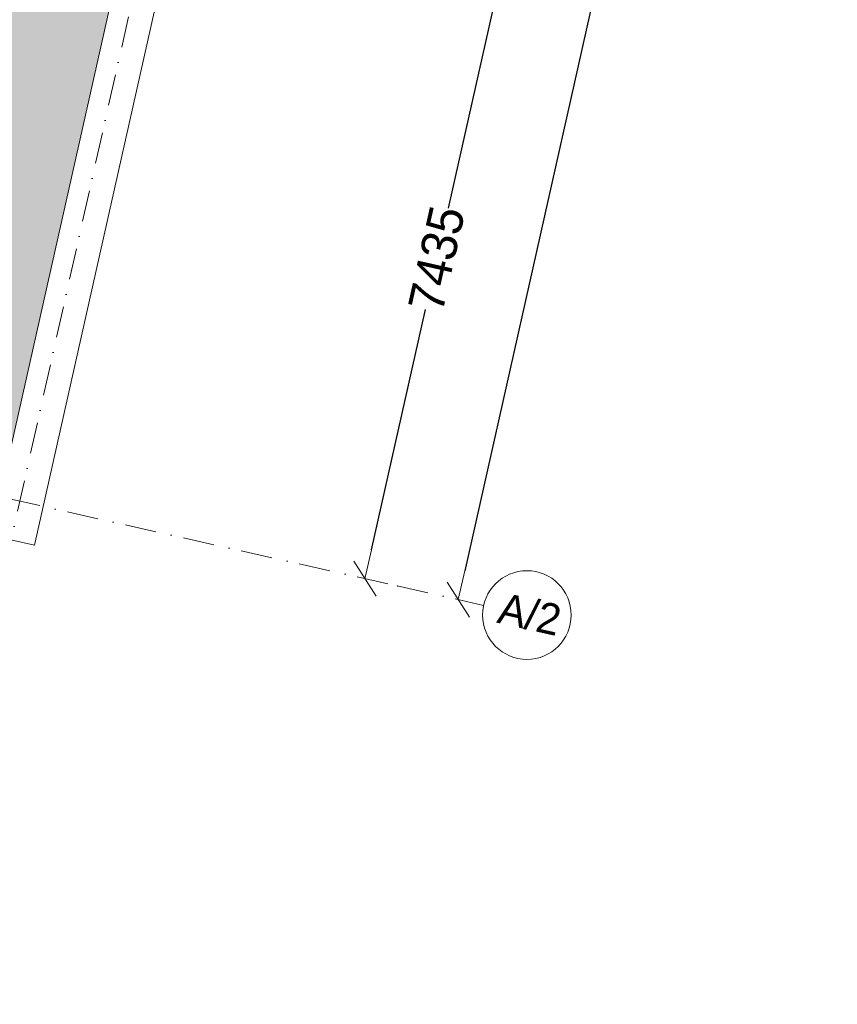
# Model space of a CAD drawing. Header units: millimetres. Extents: x -6990425 to -6520160, y 6117771 to 6220266.
# Tile 21 of 115: x -6913782 to -6904554, y 6121302 to 6132409. Entities that reach past the tile are written whole.
import ezdxf
from ezdxf.enums import TextEntityAlignment as Align

# ---------------------------------------------------------------- set-up
doc = ezdxf.new("R2010")
doc.units = ezdxf.units.MM
doc.header["$MEASUREMENT"] = 0
doc.linetypes.add('Штрихпунктирная', pattern=[670.277762, 352.777767, -176.388884, 0, -141.111112])
doc.layers.add('АР-Чертеж-Оси_Осевые размеры.АР', color=7, linetype='Continuous')
doc.layers.add('Кровля', color=7, linetype='Continuous')
for name, color, linetype, lineweight in [('АР-Чертеж-Оси_Осевые размеры.АР_Ном._пера__120', 7, 'Continuous', 0), ('Кровля_Ном._пера__1', 7, 'Continuous', 0), ('Кровля_Ном._пера__101', 252, 'Continuous', 0), ('Кровля_Ном._пера__120', 7, 'Continuous', 0)]:
    doc.layers.add(name, color=color, linetype=linetype, lineweight=lineweight)
doc.styles.add('РЎР“Р•РќР•Р\xa0Р\x98Р\xa0_РЎРўР\x98Р›Р¬_2', font='GOTHIC.TTF')
doc.dimstyles.new('СГЕНЕРИР_СТИЛЬ__1', dxfattribs={"dimtxt": 400, "dimasz": 332.5, "dimexe": 0.18, "dimexo": 0.0625, "dimgap": 0, "dimtad": 1, "dimdec": 0, "dimzin": 0, "dimdsep": 46, "dimtxsty": 'РЎР“Р•РќР•Р\xa0Р\x98Р\xa0_РЎРўР\x98Р›Р¬_2', "dimblk": 'ARROWHEAD_6', "dimblk1": 'ARROWHEAD_6', "dimblk2": 'ARROWHEAD_6', "dimcen": 0.09, "dimse1": 1, "dimse2": 1, "dimclrd": 7, "dimclre": 7, "dimclrt": 7, "dimazin": 0, "dimtfac": 1, "dimtdec": 4, "dimtmove": 0, "dimatfit": 3, "dimfxl": 1, "dimtolj": 1, "dimtzin": 0, "dimarcsym": 0})
doc.dimstyles.new('СГЕНЕРИР_СТИЛЬ__2', dxfattribs={"dimtxt": 400, "dimasz": 332.5, "dimexe": 0.18, "dimexo": 0.0625, "dimgap": 0, "dimtad": 1, "dimdec": 0, "dimzin": 0, "dimdsep": 46, "dimtxsty": 'РЎР“Р•РќР•Р\xa0Р\x98Р\xa0_РЎРўР\x98Р›Р¬_2', "dimblk": 'ARROWHEAD_6', "dimblk1": 'ARROWHEAD_6', "dimblk2": 'ARROWHEAD_6', "dimcen": 0.09, "dimse1": 1, "dimse2": 1, "dimclrd": 7, "dimclre": 7, "dimclrt": 7, "dimazin": 0, "dimtfac": 1, "dimtdec": 4, "dimtmove": 2, "dimatfit": 3, "dimfxl": 1, "dimtolj": 1, "dimtzin": 0, "dimarcsym": 0})

# ---------------------------------------------------------------- blocks, each defined once
blk = doc.blocks.new('Стена_18_5', base_point=(-7138102, 6142674))
at = {"layer": 'Кровля_Ном._пера__1', "color": 7, "linetype": 'Continuous', "lineweight": 0, "flags": 128}
for points in [[(-7138102, 6142674), (-7141604, 6127078)], [(-7141226, 6126480), (-7137614, 6142564)], [(-7141226, 6126480), (-7141714, 6126590)]]:
    blk.add_lwpolyline(points, dxfattribs=at)
blk = doc.blocks.new('Стандартный Маркер Сетки[15]_5', base_point=(-7137889, 6142575))
at = {"layer": 'АР-Чертеж-Оси_Осевые размеры.АР_Ном._пера__120', "color": 7, "linetype": 'Штрихпунктирная', "lineweight": 0}
blk.add_line((-7138108, 6141599), (-7142666, 6121302), dxfattribs=at)
at = {"layer": 'АР-Чертеж-Оси_Осевые размеры.АР_Ном._пера__120', "color": 7, "lineweight": 0, "style": 'РЎР“Р•РќР•Р\xa0Р\x98Р\xa0_РЎРўР\x98Р›Р¬_2'}
blk.add_attdef('AC_MarkerText_1', text='', height=350, rotation=347.3417, dxfattribs=at).set_placement((-7142925, 6120019), align=Align.TOP_CENTER)
blk = doc.blocks.new('Стандартный Маркер Сетки[25]_5', base_point=(-7137889, 6142575))
at = {"layer": 'АР-Чертеж-Оси_Осевые размеры.АР_Ном._пера__120', "color": 7, "linetype": 'Штрихпунктирная', "lineweight": 0}
blk.add_line((-7138108, 6141599), (-7142666, 6121302), dxfattribs=at)
at = {"layer": 'АР-Чертеж-Оси_Осевые размеры.АР_Ном._пера__120', "color": 7, "lineweight": 0, "style": 'РЎР“Р•РќР•Р\xa0Р\x98Р\xa0_РЎРўР\x98Р›Р¬_2'}
blk.add_attdef('AC_MarkerText_1', text='', height=350, rotation=347.3417, dxfattribs=at).set_placement((-7142925, 6120019), align=Align.TOP_CENTER)
blk = doc.blocks.new('ARROWHEAD_6')
at = {"color": 0, "linetype": 'Continuous', "lineweight": 0}
for p, q in [((-0.5, -0.5), (0.5, 0.5)), ((0, 0), (-1, 0))]:
    blk.add_line(p, q, dxfattribs=at)
blk = doc.blocks.new('*D172', base_point=(-6566190, 6562678))
at = {"layer": 'Defpoints', "color": 0, "linetype": 'Continuous', "transparency": 16777216}
for p in [(-6906428, 6132947), (-6909886, 6126103), (-6908057, 6125693)]:
    blk.add_point(p, dxfattribs=at)
at = {"layer": 'АР-Чертеж-Оси_Осевые размеры.АР', "color": 7, "linetype": 'Continuous', "lineweight": -2, "transparency": 16777216}
for p, q in [((-6908329, 6133033), (-6908947, 6130283)), ((-6909813, 6126428), (-6909203, 6129141))]:
    blk.add_line(p, q, dxfattribs=at)
at = {"layer": 'АР-Чертеж-Оси_Осевые размеры.АР', "color": 7, "linetype": 'Continuous', "lineweight": -2, "transparency": 16777216, "xscale": 332.5, "yscale": 332.5, "zscale": 332.5}
for p, rotation in [((-6908256, 6133358), 77.34172327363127), ((-6909886, 6126103), 257.3417232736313)]:
    blk.add_blockref('ARROWHEAD_6', p, dxfattribs=dict(at, rotation=rotation))
at = {"layer": 'АР-Чертеж-Оси_Осевые размеры.АР', "color": 7, "linetype": 'Continuous', "lineweight": 0, "transparency": 16777216, "insert": (-6909075, 6129712), "char_height": 400, "attachment_point": 5, "rotation": 77.3417, "style": 'РЎР“Р•РќР•Р\xa0Р\x98Р\xa0_РЎРўР\x98Р›Р¬_2'}
blk.add_mtext('\\A1;7435', dxfattribs=at)
blk = doc.blocks.new('*D173', base_point=(-6566190, 6562678))
at = {"layer": 'Defpoints', "color": 0, "linetype": 'Continuous', "transparency": 16777216}
for p in [(-6904554, 6141289), (-6908832, 6125867), (-6908057, 6125693)]:
    blk.add_point(p, dxfattribs=at)
at = {"layer": 'АР-Чертеж-Оси_Осевые размеры.АР', "color": 7, "linetype": 'Continuous', "lineweight": -2, "transparency": 16777216}
blk.add_line((-6905402, 6141139), (-6908759, 6126191), dxfattribs=at)
at = {"layer": 'АР-Чертеж-Оси_Осевые размеры.АР', "color": 7, "linetype": 'Continuous', "lineweight": -2, "transparency": 16777216, "xscale": 332.5, "yscale": 332.5, "zscale": 332.5}
for p, rotation in [((-6905329, 6141463), 77.34172327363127), ((-6908832, 6125867), 257.3417232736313)]:
    blk.add_blockref('ARROWHEAD_6', p, dxfattribs=dict(at, rotation=rotation))
at = {"layer": 'АР-Чертеж-Оси_Осевые размеры.АР', "color": 7, "linetype": 'Continuous', "lineweight": 0, "transparency": 16777216, "insert": (-6907300, 6134283), "char_height": 400, "attachment_point": 5, "rotation": 77.3417, "style": 'РЎР“Р•РќР•Р\xa0Р\x98Р\xa0_РЎРўР\x98Р›Р¬_2'}
blk.add_mtext('\\A1;15985', dxfattribs=at)
blk = doc.blocks.new('Стандартный Маркер Сетки[78]_2', base_point=(-6989437, 6143970))
at = {"layer": 'АР-Чертеж-Оси_Осевые размеры.АР_Ном._пера__120', "color": 7, "linetype": 'Штрихпунктирная', "lineweight": 0}
for p, q in [((-6988462, 6143751), (-6909520, 6126021)), ((-6909520, 6126021), (-6909520, 6126021)), ((-6909520, 6126021), (-6908545, 6125802))]:
    blk.add_line(p, q, dxfattribs=at)
at = {"layer": 'АР-Чертеж-Оси_Осевые размеры.АР_Ном._пера__120', "color": 7, "linetype": 'Continuous', "lineweight": 0}
blk.add_circle((-6908057, 6125693), 500, dxfattribs=at)
at = {"layer": 'АР-Чертеж-Оси_Осевые размеры.АР_Ном._пера__120', "color": 7, "linetype": 'Штрихпунктирная', "lineweight": 0}
blk.add_point((-6909520, 6126021), dxfattribs=at)
at = {"layer": 'АР-Чертеж-Оси_Осевые размеры.АР_Ном._пера__120', "color": 7, "lineweight": 0, "style": 'РЎР“Р•РќР•Р\xa0Р\x98Р\xa0_РЎРўР\x98Р›Р¬_2'}
for tag, p in [('AC_MarkerText_1_0', (-6989855, 6144261)), ('AC_MarkerText_1_1', (-6907987, 6125874))]:
    blk.add_attdef(tag, text='', height=350, rotation=347.3417, dxfattribs=at).set_placement(p, align=Align.TOP_CENTER)
blk = doc.blocks.new('Стандартный Маркер Сетки[84]_2', base_point=(-6989437, 6143970))
at = {"layer": 'АР-Чертеж-Оси_Осевые размеры.АР_Ном._пера__120', "color": 7, "linetype": 'Штрихпунктирная', "lineweight": 0}
for p, q in [((-6988462, 6143751), (-6909520, 6126021)), ((-6909520, 6126021), (-6909520, 6126021)), ((-6909520, 6126021), (-6908545, 6125802))]:
    blk.add_line(p, q, dxfattribs=at)
at = {"layer": 'АР-Чертеж-Оси_Осевые размеры.АР_Ном._пера__120', "color": 7, "linetype": 'Continuous', "lineweight": 0}
blk.add_circle((-6908057, 6125693), 500, dxfattribs=at)
at = {"layer": 'АР-Чертеж-Оси_Осевые размеры.АР_Ном._пера__120', "color": 7, "linetype": 'Штрихпунктирная', "lineweight": 0}
blk.add_point((-6909520, 6126021), dxfattribs=at)
at = {"layer": 'АР-Чертеж-Оси_Осевые размеры.АР_Ном._пера__120', "color": 7, "lineweight": 0, "style": 'РЎР“Р•РќР•Р\xa0Р\x98Р\xa0_РЎРўР\x98Р›Р¬_2'}
for tag, p in [('AC_MarkerText_1_0', (-6989855, 6144261)), ('AC_MarkerText_1_1', (-6907987, 6125874))]:
    blk.add_attdef(tag, text='', height=350, rotation=347.3417, dxfattribs=at).set_placement(p, align=Align.TOP_CENTER)
blk = doc.blocks.new('Стандартный Маркер Сетки[88]_2', base_point=(-6989437, 6143970))
at = {"layer": 'АР-Чертеж-Оси_Осевые размеры.АР_Ном._пера__120', "color": 7, "linetype": 'Штрихпунктирная', "lineweight": 0}
for p, q in [((-6988462, 6143751), (-6909520, 6126021)), ((-6909520, 6126021), (-6909520, 6126021)), ((-6909520, 6126021), (-6908545, 6125802))]:
    blk.add_line(p, q, dxfattribs=at)
at = {"layer": 'АР-Чертеж-Оси_Осевые размеры.АР_Ном._пера__120', "color": 7, "linetype": 'Continuous', "lineweight": 0}
blk.add_circle((-6908057, 6125693), 500, dxfattribs=at)
at = {"layer": 'АР-Чертеж-Оси_Осевые размеры.АР_Ном._пера__120', "color": 7, "linetype": 'Штрихпунктирная', "lineweight": 0}
blk.add_point((-6909520, 6126021), dxfattribs=at)
at = {"layer": 'АР-Чертеж-Оси_Осевые размеры.АР_Ном._пера__120', "color": 7, "lineweight": 0, "style": 'РЎР“Р•РќР•Р\xa0Р\x98Р\xa0_РЎРўР\x98Р›Р¬_2'}
for tag, p in [('AC_MarkerText_1_0', (-6989855, 6144261)), ('AC_MarkerText_1_1', (-6907987, 6125874))]:
    blk.add_attdef(tag, text='', height=350, rotation=347.3417, dxfattribs=at).set_placement(p, align=Align.TOP_CENTER)
blk = doc.blocks.new('Стандартный Маркер Сетки[94]_2', base_point=(-6989437, 6143970))
at = {"layer": 'АР-Чертеж-Оси_Осевые размеры.АР_Ном._пера__120', "color": 7, "linetype": 'Штрихпунктирная', "lineweight": 0}
for p, q in [((-6988462, 6143751), (-6909520, 6126021)), ((-6909520, 6126021), (-6909520, 6126021)), ((-6909520, 6126021), (-6908545, 6125802))]:
    blk.add_line(p, q, dxfattribs=at)
at = {"layer": 'АР-Чертеж-Оси_Осевые размеры.АР_Ном._пера__120', "color": 7, "linetype": 'Continuous', "lineweight": 0}
blk.add_circle((-6908057, 6125693), 500, dxfattribs=at)
at = {"layer": 'АР-Чертеж-Оси_Осевые размеры.АР_Ном._пера__120', "color": 7, "linetype": 'Штрихпунктирная', "lineweight": 0}
blk.add_point((-6909520, 6126021), dxfattribs=at)
at = {"layer": 'АР-Чертеж-Оси_Осевые размеры.АР_Ном._пера__120', "color": 7, "lineweight": 0, "style": 'РЎР“Р•РќР•Р\xa0Р\x98Р\xa0_РЎРўР\x98Р›Р¬_2'}
for tag, p in [('AC_MarkerText_1_0', (-6989855, 6144261)), ('AC_MarkerText_1_1', (-6907987, 6125874))]:
    blk.add_attdef(tag, text='', height=350, rotation=347.3417, dxfattribs=at).set_placement(p, align=Align.TOP_CENTER)

msp = doc.modelspace()

# ---------------------------------------------------------------- hatches: boundary and pattern name
at = {"layer": 'Кровля_Ном._пера__101', "linetype": 'Continuous', "lineweight": 0}
h = msp.add_hatch(dxfattribs=at)
h.set_pattern_fill('ПЕСОК_0005', color=252, style=0, pattern_type=2)
h.set_pattern_definition([(122.3417, (-6922964.9, 6137514.64), (191.0468, 120.9696), [0, -150.75, 0, -226.125]), (57.3417, (-6923455.2, 6137624.75), (-190.3755, 122.0232), [0, -110.55, 0, -190.95])])
h.paths.add_polyline_path([(-6936415.8, 6132113.6), (-6933031.3, 6147183.1), (-6929636, 6146420.5), (-6930089.6, 6144400.9), (-6927026, 6143712.8), (-6927767.7, 6140410.1), (-6927767.8, 6140410.1), (-6929426.3, 6140782.6), (-6930336.8, 6136728.6), (-6918609, 6134094.6), (-6917627.2, 6138465.8), (-6918212.9, 6138597.3), (-6917681.5, 6140963.2), (-6917173.1, 6143226.9), (-6913874.6, 6142486.1), (-6913672, 6143388.1), (-6910491.1, 6142673.7), (-6913993.8, 6127077.7)])

# ---------------------------------------------------------------- linework, layer by layer
at = {"layer": 'Кровля_Ном._пера__120', "color": 7, "linetype": 'Continuous', "lineweight": 0, "flags": 128}
msp.add_lwpolyline([(-6936415.8, 6132113.6), (-6933031.3, 6147183.1), (-6929636, 6146420.5), (-6930089.6, 6144400.9), (-6927026, 6143712.8), (-6927767.7, 6140410.1), (-6927767.8, 6140410.1), (-6929426.3, 6140782.6), (-6930336.8, 6136728.6), (-6918609, 6134094.6), (-6917627.2, 6138465.8), (-6918212.9, 6138597.3), (-6917681.5, 6140963.2), (-6917173.1, 6143226.9), (-6913874.6, 6142486.1), (-6913672, 6143388.1), (-6910491.1, 6142673.7), (-6913993.8, 6127077.7)], close=True, dxfattribs=at)

# ---------------------------------------------------------------- block references
at = {"layer": 'АР-Чертеж-Оси_Осевые размеры.АР', "color": 8, "linetype": 'Continuous', "lineweight": 15}
ref = msp.add_blockref('Стандартный Маркер Сетки[78]_2', (-6989437.4, 6143970.3), dxfattribs=at)
ref.add_attrib('AC_MarkerText_1_1', 'А/2', dxfattribs={"layer": 'АР-Чертеж-Оси_Осевые размеры.АР_Ном._пера__120', "color": 7, "lineweight": 0, "height": 350, "rotation": 347.34172, "style": 'РЎР“Р•РќР•Р\xa0Р\x98Р\xa0_РЎРўР\x98Р›Р¬_2'}).set_placement((-6907987, 6125873.7), align=Align.TOP_CENTER)
ref = msp.add_blockref('Стандартный Маркер Сетки[84]_2', (-6989437.4, 6143970.3), dxfattribs=at)
ref.add_attrib('AC_MarkerText_1_1', 'А/2', dxfattribs={"layer": 'АР-Чертеж-Оси_Осевые размеры.АР_Ном._пера__120', "color": 7, "lineweight": 0, "height": 350, "rotation": 347.34172, "style": 'РЎР“Р•РќР•Р\xa0Р\x98Р\xa0_РЎРўР\x98Р›Р¬_2'}).set_placement((-6907987, 6125873.7), align=Align.TOP_CENTER)
ref = msp.add_blockref('Стандартный Маркер Сетки[88]_2', (-6989437.4, 6143970.3), dxfattribs=at)
ref.add_attrib('AC_MarkerText_1_1', 'А/2', dxfattribs={"layer": 'АР-Чертеж-Оси_Осевые размеры.АР_Ном._пера__120', "color": 7, "lineweight": 0, "height": 350, "rotation": 347.34172, "style": 'РЎР“Р•РќР•Р\xa0Р\x98Р\xa0_РЎРўР\x98Р›Р¬_2'}).set_placement((-6907987, 6125873.7), align=Align.TOP_CENTER)
ref = msp.add_blockref('Стандартный Маркер Сетки[94]_2', (-6989437.4, 6143970.3), dxfattribs=at)
ref.add_attrib('AC_MarkerText_1_1', 'А/2', dxfattribs={"layer": 'АР-Чертеж-Оси_Осевые размеры.АР_Ном._пера__120', "color": 7, "lineweight": 0, "height": 350, "rotation": 347.34172, "style": 'РЎР“Р•РќР•Р\xa0Р\x98Р\xa0_РЎРўР\x98Р›Р¬_2'}).set_placement((-6907987, 6125873.7), align=Align.TOP_CENTER)
for name in ['Стандартный Маркер Сетки[15]_5', 'Стандартный Маркер Сетки[25]_5']:
    msp.add_blockref(name, (-6910278.2, 6142574.7), dxfattribs=at)
at = {"layer": 'Кровля', "color": 7, "lineweight": 0}
msp.add_blockref('Стена_18_5', (-6910491.1, 6142673.7), dxfattribs=at)

# ---------------------------------------------------------------- dimensions: what is measured, and where the dimension line sits
at = {"layer": 'АР-Чертеж-Оси_Осевые размеры.АР', "color": 7, "linetype": 'Continuous', "lineweight": 0}
for base, p1, dimstyle, picture, middle in [((-6908831.9, 6125866.7), (-6904554.1, 6141289.1), 'СГЕНЕРИР_СТИЛЬ__2', '*D173', (-6907300.3, 6134283.1)), ((-6909885.6, 6126103.4), (-6906427.7, 6132946.9), 'СГЕНЕРИР_СТИЛЬ__1', '*D172', (-6909075.1, 6129712.2))]:
    dim = msp.add_linear_dim(base=base, p1=p1, p2=(-6908056.9, 6125692.7), angle=257.34172, dimstyle=dimstyle, dxfattribs=at)
    dim.commit()
    dim.dimension.update_dxf_attribs({"geometry": picture, "text_midpoint": middle, "dimtype": 160, "text_rotation": 77.34172})

doc.saveas('drawing.dxf')
